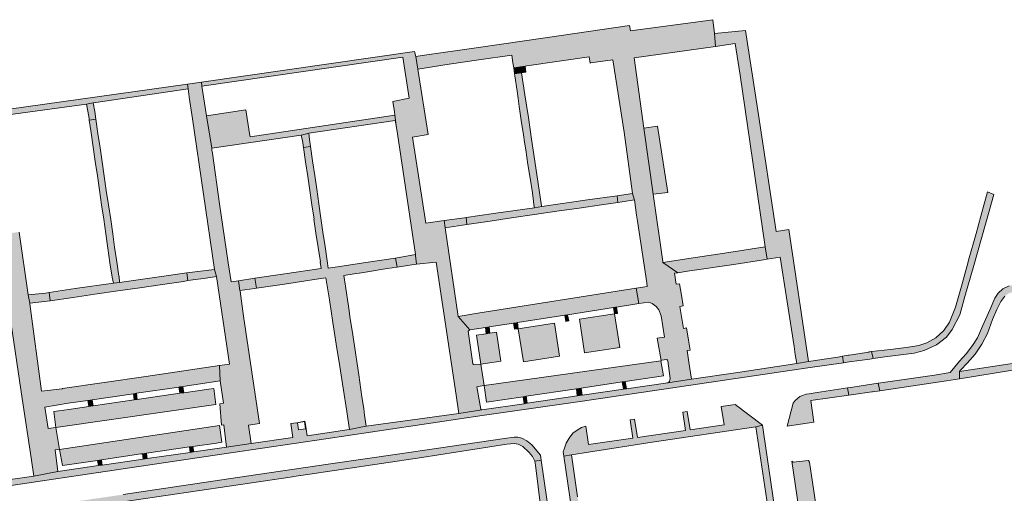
# Model space of a CAD drawing. Extents: x 97094 to 109644, y 463509 to 471969.
# Tile 228 of 256: x 103313 to 103586, y 469140 to 469271. Entities that reach past the tile are written whole.
import ezdxf

# ---------------------------------------------------------------- set-up
doc = ezdxf.new("R2010")
doc.units = 0
doc.layers.add('109 Onkruidbestrijding elementen', color=6, linetype='Continuous', lineweight=20, true_color=0xff00ff)

msp = doc.modelspace()

# ---------------------------------------------------------------- hatches: boundary and pattern name
at = {"layer": '109 Onkruidbestrijding elementen', "true_color": 0xff00ff}
for points in [[(103453.09, 469258.16), (103453.6, 469258.23), (103470.86, 469260.8), (103471.12, 469259.05), (103471.26, 469259.07), (103477.41, 469259.93), (103480.57, 469239.83), (103482.92, 469222.87), (103482.92, 469222.86), (103483.37, 469221.24), (103483.39, 469221.1), (103484.03, 469216.83), (103484.28, 469215.15), (103486.86, 469198.03), (103486.94, 469197.04), (103483.86, 469196.55), (103484.62, 469192.29), (103487.44, 469192.72), (103488.33, 469192.35), (103489.42, 469191.5), (103490.17, 469190.56), (103490.86, 469188.87), (103491.72, 469183.02), (103489.69, 469182.72), (103490.82, 469176.54), (103490.88, 469176.61), (103492.37, 469176.84), (103492.56, 469176.62), (103492.67, 469176.42), (103493.35, 469171.5), (103493.16, 469170.72), (103492.71, 469170.37), (103499.29, 469171.35), (103498.54, 469176.08), (103498.02, 469179.3), (103498.83, 469179.43), (103498.4, 469182.19), (103497.87, 469185.57), (103497.5, 469185.51), (103497.02, 469185.43), (103496.04, 469191.49), (103496.91, 469191.67), (103496.44, 469194.63), (103495.94, 469197.81), (103495.02, 469197.7), (103494.54, 469200.71), (103495.46, 469200.85), (103491.32, 469203.67), (103491.29, 469204.01), (103488.63, 469222.64), (103488.62, 469222.69), (103486.06, 469240.98), (103483.33, 469260.51), (103505.88, 469263.67), (103505.59, 469267.22), (103505.19, 469271.07), (103482.29, 469267.93), (103482.01, 469269.48), (103458.61, 469266.01), (103440.19, 469263.31), (103424.54, 469261.11), (103422.74, 469260.84), (103423.38, 469257.35), (103432.02, 469258.74), (103440.22, 469259.89), (103449.39, 469261.18), (103449.7, 469259.14), (103449.73, 469259.14), (103449.95, 469257.67), (103453.09, 469258.16)], [(103527.69, 469180.43), (103528.04, 469178.21), (103528.43, 469175.71), (103531.73, 469176.25), (103526.22, 469212.84), (103522.69, 469212.3), (103517.79, 469244.69), (103514.19, 469268.08), (103505.59, 469267.22), (103505.88, 469263.67), (103511.32, 469264.44), (103512.72, 469255.68), (103519.7, 469208.01), (103520.27, 469204.6), (103523.81, 469205.19), (103527.69, 469180.43)], [(103423.38, 469257.35), (103422.74, 469260.84), (103422.38, 469262.24), (103363.32, 469253.71), (103363.43, 469252.6), (103419.19, 469260.63), (103420.91, 469249.28), (103416.44, 469248.39), (103416.85, 469245.54), (103416.99, 469244.59), (103417.29, 469241.71), (103417.67, 469239.37), (103422.68, 469205.97), (103422.72, 469205.69), (103423, 469203.22), (103428.43, 469203.82), (103433.94, 469166.89), (103434.7, 469161.84), (103441.09, 469162.82), (103440.77, 469163.03), (103439.74, 469169.2), (103440.04, 469169.33), (103441.7, 469169.57), (103440.8, 469175.54), (103438.79, 469175.38), (103438.61, 469175.62), (103437.32, 469184.64), (103437.77, 469185.06), (103434.5, 469188.75), (103430.89, 469213.32), (103430.61, 469215.33), (103425.57, 469214.65), (103421.82, 469238.47), (103426.18, 469239.24), (103423.38, 469257.35)], [(103450.18, 469256.04), (103452.13, 469256.36), (103453.32, 469256.54), (103453.09, 469258.16), (103449.95, 469257.67), (103450.18, 469256.04)], [(103451.19, 469249.17), (103451.45, 469247.01), (103452.04, 469243.07), (103452.62, 469239.14), (103452.94, 469237.08), (103453.26, 469234.96), (103453.88, 469230.92), (103454.46, 469227.09), (103455.11, 469223.03), (103455.65, 469219.09), (103455.69, 469218.91), (103457.69, 469219.24), (103457.66, 469219.4), (103456.73, 469225.66), (103455.81, 469231.78), (103454.9, 469237.91), (103453.99, 469243.93), (103453.49, 469247.31), (103453.06, 469250.2), (103452.13, 469256.36), (103450.18, 469256.04), (103450.27, 469255.46), (103450.89, 469251.23), (103451.19, 469249.17)], [(103368.55, 469170.88), (103369.43, 469164.64), (103368.39, 469164.48), (103368.9, 469158.55), (103369.5, 469158.65), (103370.27, 469152.49), (103377.09, 469153.51), (103376.33, 469158.6), (103379.43, 469159.08), (103375.01, 469188.83), (103374.03, 469195.79), (103374, 469195.97), (103373.6, 469198.65), (103371.55, 469198.34), (103370.72, 469203.58), (103368.31, 469220), (103366.36, 469234.03), (103366.24, 469234.9), (103366.23, 469235.41), (103364.68, 469244.41), (103363.43, 469252.6), (103363.32, 469253.71), (103359.43, 469253.16), (103359.62, 469251.88), (103359.94, 469249.64), (103359.94, 469249.6), (103360.8, 469243.6), (103366.93, 469201.75), (103367.52, 469199.8), (103367.53, 469199.79), (103371.07, 469175.53), (103368.28, 469175.11), (103368.55, 469170.88)], [(103333.29, 469248.02), (103333.41, 469248.04), (103359.62, 469251.88), (103359.43, 469253.16), (103310.03, 469246.23), (103295.39, 469244.29), (103295.85, 469241.19), (103297.61, 469229.46), (103298.28, 469224.74), (103299.47, 469224.95), (103301.37, 469211.46), (103303.05, 469201.38), (103308.16, 469202.11), (103309.98, 469189.74), (103310.55, 469186.6), (103313.59, 469165.97), (103316.08, 469149.48), (103316.84, 469144.46), (103323.47, 469145.75), (103322.75, 469151.78), (103323.91, 469151.85), (103322.95, 469157.89), (103320.79, 469157.62), (103319.92, 469163.55), (103326.38, 469164.64), (103331.83, 469165.44), (103332.98, 469165.61), (103344.44, 469167.29), (103345.33, 469167.42), (103357.09, 469169.14), (103357.25, 469169.17), (103358.19, 469169.31), (103368.55, 469170.88), (103368.28, 469175.11), (103347.86, 469172.05), (103324.8, 469168.71), (103324.69, 469168.7), (103318.96, 469168.04), (103315.73, 469192.26), (103315.69, 469192.42), (103315.32, 469194.29), (103315.26, 469194.73), (103312.78, 469212.16), (103305.51, 469211.21), (103302.05, 469234.88), (103301.1, 469241.37), (103300.79, 469243.49), (103331.45, 469247.67), (103333.29, 469248.02)], [(103332.13, 469243.69), (103332.2, 469243.22), (103334.03, 469243.51), (103333.74, 469245.57), (103333.29, 469248.02), (103331.45, 469247.67), (103331.79, 469245.69), (103332.13, 469243.69)], [(103391.02, 469239.06), (103391.06, 469239.07), (103393.06, 469239.54), (103393.13, 469239.55), (103417.06, 469243.12), (103417.29, 469241.71), (103416.99, 469244.59), (103376.82, 469238.6), (103376.67, 469239.51), (103375.61, 469246.02), (103364.68, 469244.41), (103366.23, 469235.41), (103391.02, 469239.06)], [(103339.24, 469207.92), (103338.7, 469211.66), (103338.14, 469215.67), (103337.58, 469219.68), (103336.93, 469223.7), (103336.35, 469227.67), (103335.78, 469231.65), (103335.19, 469235.52), (103334.6, 469239.52), (103334.03, 469243.51), (103332.2, 469243.22), (103332.73, 469239.66), (103333.32, 469235.68), (103333.87, 469231.75), (103334.47, 469227.76), (103335.08, 469223.78), (103335.64, 469219.69), (103336.21, 469215.71), (103336.8, 469211.65), (103337.33, 469207.64), (103337.95, 469203.65), (103338.58, 469199.6), (103338.51, 469199.6), (103338.9, 469197.98), (103340.62, 469198.15), (103340.47, 469199.95), (103340.42, 469199.94), (103339.84, 469203.93), (103339.24, 469207.92)], [(103488.63, 469222.64), (103492.68, 469223.1), (103489.83, 469241.54), (103486.06, 469240.98), (103488.62, 469222.69), (103488.63, 469222.64)], [(103391.62, 469235.57), (103393.57, 469235.87), (103393.29, 469237.86), (103393.13, 469239.55), (103393.06, 469239.54), (103391.06, 469239.07), (103391.02, 469239.06), (103391.27, 469237.84), (103391.31, 469237.52), (103391.62, 469235.57)], [(103386.32, 469197.73), (103395.26, 469199.04), (103397.85, 469199.44), (103398.81, 469193.32), (103399.78, 469187.1), (103400.73, 469181.08), (103401.7, 469174.85), (103402.65, 469168.83), (103403.66, 469162.36), (103403.94, 469160.45), (103404.39, 469157.38), (103408.94, 469158.26), (103408.99, 469158.27), (103408.59, 469161.31), (103408.34, 469163.2), (103407.85, 469166.48), (103406.94, 469172.56), (103406.48, 469175.6), (103406.01, 469178.74), (103405.09, 469184.86), (103404.61, 469188.05), (103404.17, 469190.99), (103403.25, 469197.1), (103402.8, 469200.12), (103405.68, 469200.55), (103407.69, 469200.83), (103414.81, 469202.01), (103417.56, 469202.41), (103417.16, 469204.95), (103408.93, 469203.7), (103401.05, 469202.51), (103398.5, 469202.13), (103398.2, 469204.13), (103397.6, 469208.13), (103397.01, 469212.13), (103397.03, 469212.13), (103396.47, 469216.01), (103395.9, 469220.01), (103395.32, 469224.01), (103394.74, 469227.88), (103394.15, 469231.88), (103393.57, 469235.87), (103391.62, 469235.57), (103392.2, 469231.59), (103392.78, 469227.6), (103393.34, 469223.71), (103393.95, 469219.74), (103394.57, 469215.7), (103394.52, 469215.69), (103395.07, 469211.86), (103395.09, 469211.87), (103395.71, 469207.86), (103396.32, 469203.85), (103396.24, 469203.84), (103396.51, 469202.01), (103386.47, 469200.57), (103378.13, 469199.33), (103378.55, 469196.55), (103386.32, 469197.73)], [(103457.69, 469219.24), (103455.69, 469218.91), (103444.36, 469217.27), (103436.74, 469216.18), (103436.96, 469214.24), (103443.41, 469215.19), (103449.34, 469216.06), (103455.7, 469216.99), (103461.92, 469217.91), (103468.06, 469218.81), (103474.29, 469219.72), (103478.84, 469220.39), (103478.61, 469222.22), (103470.42, 469221.07), (103457.69, 469219.24)], [(103479.98, 469220.56), (103483.39, 469221.1), (103483.37, 469221.24), (103482.92, 469222.86), (103478.61, 469222.22), (103478.84, 469220.39), (103479.98, 469220.56)], [(103583.14, 469222.57), (103581.32, 469223.32), (103579.46, 469216.52), (103578.16, 469211.75), (103576.12, 469204.33), (103575.9, 469203.51), (103574.09, 469197.11), (103572.47, 469191.32), (103570.84, 469187.19), (103569.2, 469184.81), (103567.04, 469182.77), (103564.55, 469181.45), (103562.28, 469180.69), (103559.45, 469180.2), (103554.45, 469179.55), (103549.18, 469178.98), (103549.59, 469177.06), (103552.9, 469177.52), (103561.05, 469178.57), (103563.77, 469179.26), (103567.2, 469180.9), (103569.99, 469182.99), (103571.59, 469185.11), (103573.65, 469189.18), (103575.09, 469194.27), (103577.56, 469202.87), (103581.81, 469217.91), (103583.14, 469222.57)], [(103436.74, 469216.18), (103436.26, 469216.11), (103430.61, 469215.33), (103430.89, 469213.32), (103436.96, 469214.24), (103436.74, 469216.18)], [(103519.19, 469204.43), (103520.27, 469204.6), (103519.7, 469208.01), (103508.41, 469206.34), (103500.33, 469205.11), (103491.32, 469203.67), (103495.46, 469200.85), (103498.18, 469201.28), (103511.02, 469203.19), (103519.19, 469204.43)], [(103417.56, 469202.41), (103422.87, 469203.2), (103423, 469203.22), (103422.72, 469205.69), (103422.68, 469205.97), (103417.16, 469204.95), (103417.56, 469202.41)], [(103366.93, 469201.75), (103359.27, 469200.87), (103359.57, 469198.67), (103364.58, 469199.4), (103367.52, 469199.8), (103366.93, 469201.75)], [(103706.18, 469193.18), (103701.29, 469192.45), (103694.4, 469191.42), (103669.87, 469187.82), (103655.26, 469185.69), (103649.63, 469184.8), (103646.86, 469184.37), (103641.05, 469183.53), (103640.78, 469183.49), (103620.74, 469180.36), (103604, 469178), (103594.9, 469176.71), (103573.57, 469173.44), (103573.58, 469171.47), (103596.8, 469175.19), (103637.45, 469181.16), (103638.69, 469181.35), (103649.91, 469183.02), (103651.69, 469183.28), (103670.07, 469186.02), (103710.24, 469191.82), (103711.37, 469191.99), (103716.55, 469192.82), (103717.37, 469187.22), (103714.57, 469186.82), (103714.63, 469186.01), (103718.27, 469186.53), (103718.89, 469182.26), (103718.93, 469181.94), (103721.74, 469182.36), (103721.8, 469182.37), (103720.43, 469190.82), (103720.03, 469193.26), (103736.04, 469195.72), (103765.36, 469199.85), (103765.47, 469199.86), (103769.75, 469200.5), (103779.07, 469201.88), (103779.86, 469203.96), (103779.58, 469203.94), (103762.49, 469201.47), (103740.81, 469198.35), (103710.12, 469193.77), (103706.18, 469193.18)], [(103338.9, 469197.98), (103328.29, 469196.47), (103328.29, 469196.45), (103321.11, 469195.39), (103321.36, 469193.09), (103327.76, 469194.02), (103333.78, 469194.9), (103340.12, 469195.83), (103346.25, 469196.72), (103352.48, 469197.63), (103358.32, 469198.48), (103359.57, 469198.67), (103359.27, 469200.87), (103350.98, 469199.62), (103350.97, 469199.67), (103340.62, 469198.15), (103338.9, 469197.98)], [(103378.08, 469196.48), (103378.55, 469196.55), (103378.13, 469199.33), (103373.6, 469198.65), (103374, 469195.97), (103378.08, 469196.48)], [(103477.64, 469191.23), (103478.12, 469191.31), (103478.46, 469191.36), (103484.62, 469192.29), (103483.86, 469196.55), (103440.52, 469189.71), (103434.5, 469188.75), (103437.77, 469185.06), (103442.07, 469185.7), (103443.09, 469185.85), (103449.89, 469186.86), (103450.29, 469186.92), (103450.97, 469187.03), (103464.12, 469189.1), (103464.89, 469189.22), (103477.64, 469191.23)], [(103593.84, 469196.71), (103591.16, 469197.41), (103590.09, 469197.53), (103589.53, 469197.59), (103587.36, 469197.27), (103585.62, 469196.41), (103584.26, 469195.2), (103583.35, 469193.77), (103582.09, 469190.77), (103579.92, 469186), (103578.59, 469182.81), (103577.23, 469180.72), (103575.44, 469178.4), (103573.54, 469176.33), (103571, 469173.19), (103566.65, 469172.49), (103551.75, 469170.3), (103551.02, 469170.2), (103551.47, 469168.09), (103570.01, 469170.92), (103573.58, 469171.47), (103573.57, 469173.44), (103573.96, 469173.95), (103575.71, 469175.81), (103577.89, 469178.32), (103579.79, 469181.07), (103581.35, 469184), (103582.7, 469187.88), (103583.98, 469190.69), (103585.05, 469192.92), (103586.16, 469194.33), (103587.32, 469195.2), (103588.62, 469195.55), (103590.14, 469195.58), (103593.32, 469194.72), (103593.84, 469196.71)], [(103321.11, 469195.39), (103320.05, 469195.23), (103315.26, 469194.73), (103315.32, 469194.29), (103315.69, 469192.42), (103321.36, 469193.09), (103321.11, 469195.39)], [(103477.64, 469191.23), (103477.93, 469189.46), (103478.76, 469189.59), (103478.46, 469191.36), (103478.12, 469191.31), (103477.64, 469191.23)], [(103465.21, 469187.49), (103464.89, 469189.22), (103464.12, 469189.1), (103464.36, 469187.36), (103465.21, 469187.49)], [(103477.93, 469189.46), (103468.16, 469187.95), (103469.6, 469178.63), (103479.38, 469180.14), (103477.93, 469189.46)], [(103442.07, 469185.7), (103442.33, 469183.95), (103443.35, 469184.11), (103443.09, 469185.85), (103442.07, 469185.7)], [(103451.2, 469185.33), (103450.97, 469187.03), (103450.29, 469186.92), (103449.89, 469186.86), (103450.17, 469185.17), (103451.2, 469185.33)], [(103461.22, 469186.88), (103451.2, 469185.33), (103452.63, 469176.13), (103462.64, 469177.68), (103461.22, 469186.88)], [(103445.15, 469184.39), (103443.35, 469184.11), (103442.33, 469183.95), (103439.59, 469183.53), (103440.8, 469175.54), (103446.36, 469176.38), (103445.15, 469184.39)], [(103548.67, 469176.93), (103549.59, 469177.06), (103549.18, 469178.98), (103548.51, 469178.88), (103548.41, 469178.86), (103542.98, 469178.02), (103542.76, 469177.99), (103541.13, 469177.73), (103541.42, 469175.91), (103543.01, 469176.13), (103548.67, 469176.93)], [(103491.46, 469172.26), (103490.71, 469176.42), (103441.7, 469169.57), (103442.39, 469164.97), (103452.55, 469166.48), (103453.39, 469166.6), (103467.32, 469168.67), (103468.64, 469168.87), (103480.04, 469170.56), (103480.8, 469170.67), (103491.46, 469172.26)], [(103358.45, 469167.58), (103358.19, 469169.31), (103357.25, 469169.17), (103357.09, 469169.14), (103357.35, 469167.42), (103358.45, 469167.58)], [(103480.8, 469170.67), (103480.04, 469170.56), (103480.38, 469168.57), (103481.17, 469168.69), (103480.8, 469170.67)], [(103542.55, 469168.93), (103542.87, 469166.95), (103544.22, 469167.13), (103549.3, 469167.8), (103549.45, 469167.82), (103551.47, 469168.09), (103551.02, 469170.2), (103549.27, 469169.93), (103543.95, 469169.14), (103542.55, 469168.93)], [(103367.35, 469164.31), (103366.72, 469168.79), (103365.35, 469168.58), (103358.45, 469167.58), (103357.35, 469167.42), (103345.53, 469165.71), (103344.64, 469165.58), (103333.24, 469163.93), (103332.09, 469163.76), (103326.5, 469162.96), (103322.35, 469162.4), (103322.95, 469157.89), (103367.35, 469164.31)], [(103345.53, 469165.71), (103345.33, 469167.42), (103344.44, 469167.29), (103344.64, 469165.58), (103345.53, 469165.71)], [(103453.39, 469166.6), (103452.55, 469166.48), (103452.8, 469164.54), (103453.66, 469164.66), (103453.39, 469166.6)], [(103467.32, 469168.67), (103467.56, 469166.7), (103468.9, 469166.89), (103468.64, 469168.87), (103467.32, 469168.67)], [(103531.05, 469167.19), (103530.01, 469166.81), (103529.33, 469166.55), (103528.02, 469165.42), (103527.42, 469164.73), (103525.77, 469158.3), (103533.18, 469159.38), (103532.3, 469165.43), (103542.87, 469166.95), (103542.55, 469168.93), (103534.07, 469167.66), (103531.85, 469167.31), (103531.05, 469167.19)], [(103333.24, 469163.93), (103332.98, 469165.61), (103331.83, 469165.44), (103332.09, 469163.76), (103333.24, 469163.93)], [(103465.96, 469150.31), (103470.65, 469151.05), (103488.31, 469153.83), (103517.12, 469158.11), (103518.9, 469158.55), (103511.4, 469164.32), (103507.51, 469163.79), (103508.32, 469158.72), (103498.91, 469157.3), (103498.07, 469162.39), (103496.87, 469162.21), (103497.61, 469157.07), (103484.27, 469155.16), (103483.47, 469160.23), (103482.24, 469160.05), (103482.96, 469154.93), (103470.72, 469153.23), (103469.93, 469158.27), (103468.75, 469157.9), (103467.83, 469157.37), (103466.31, 469156.32), (103465.31, 469155), (103464.52, 469153.57), (103463.93, 469151.92), (103463.63, 469151.21), (103463.81, 469150), (103465.96, 469150.31)], [(103359.96, 469152.54), (103360.97, 469152.68), (103367.47, 469153.62), (103368.97, 469153.89), (103368.3, 469158.45), (103323.91, 469151.85), (103324.76, 469147.38), (103334.52, 469148.82), (103335.55, 469148.97), (103346.49, 469150.59), (103346.94, 469150.66), (103348.04, 469150.82), (103359.96, 469152.54)], [(103517.12, 469158.11), (103520.12, 469137.78), (103520.13, 469137.68), (103520.27, 469136.09), (103520.29, 469135.91), (103524.99, 469104.1), (103528.41, 469080.66), (103530.75, 469065.11), (103532.6, 469065.38), (103532.44, 469066.46), (103519.23, 469156.64), (103518.9, 469158.55), (103517.12, 469158.11)], [(103457.53, 469148.91), (103457.33, 469150.26), (103454.92, 469153.09), (103453.58, 469154.21), (103452.19, 469155.02), (103451.07, 469155.25), (103450.02, 469155.28), (103447.33, 469154.88), (103432.86, 469152.78), (103417.69, 469150.5), (103398.47, 469147.74), (103375.82, 469144.4), (103341.62, 469139.33), (103323.51, 469136.68), (103319.47, 469136.09), (103318.92, 469136), (103318.72, 469135.85), (103318.76, 469135.54), (103319.24, 469131.76), (103319.32, 469131.4), (103319.17, 469131.12), (103318.81, 469131.01), (103311.45, 469129.79), (103281.82, 469125.46), (103279.5, 469125.07), (103279.25, 469125.17), (103279.14, 469125.61), (103278.53, 469128.95), (103278.47, 469129.71), (103278.26, 469129.92), (103277.84, 469129.89), (103277.28, 469129.76), (103276.03, 469129.16), (103274.85, 469128.3), (103273.85, 469127.29), (103273.44, 469126.69), (103274.09, 469122.24), (103277.28, 469122.72), (103315.36, 469128.57), (103320.66, 469129.42), (103323.01, 469129.8), (103327.86, 469130.58), (103327.1, 469135.19), (103388.57, 469144.24), (103388.94, 469144.3), (103390.82, 469144.59), (103390.88, 469144.6), (103424.44, 469149.59), (103448.01, 469153.35), (103450.06, 469153.45), (103451.17, 469153.34), (103452.49, 469152.62), (103454.18, 469151.03), (103455.14, 469149.9), (103455.77, 469148.6), (103457.53, 469148.91)], [(103361.22, 469151.19), (103360.97, 469152.68), (103359.96, 469152.54), (103360.21, 469151.04), (103361.22, 469151.19)], [(103348.04, 469150.82), (103346.94, 469150.66), (103347.18, 469149.16), (103348.27, 469149.32), (103348.04, 469150.82)], [(103472.93, 469101.3), (103472.54, 469103.99), (103469.15, 469127.9), (103469.12, 469128.08), (103468.84, 469129.58), (103468.79, 469129.86), (103467.64, 469138.58), (103467.63, 469138.62), (103467.63, 469138.66), (103465.96, 469150.31), (103463.81, 469150), (103469.51, 469111.45), (103472.24, 469092.98), (103477.73, 469055.77), (103478.05, 469053.61), (103478.08, 469053.51), (103478.1, 469053.4), (103478.13, 469053.3), (103478.16, 469053.2), (103478.19, 469053.1), (103478.22, 469052.99), (103478.25, 469052.89), (103478.29, 469052.79), (103478.32, 469052.69), (103478.36, 469052.59), (103478.41, 469052.49), (103478.45, 469052.4), (103478.49, 469052.3), (103478.54, 469052.2), (103478.59, 469052.11), (103480.05, 469052.35), (103480.07, 469052.34), (103482.54, 469052.75), (103482.97, 469052.82), (103481.99, 469053.43), (103480.78, 469054.3), (103479.74, 469055.67), (103478.99, 469060.92), (103473.32, 469099.48), (103473.24, 469099.87), (103472.93, 469101.3)], [(103335.77, 469147.52), (103335.55, 469148.97), (103334.52, 469148.82), (103334.74, 469147.37), (103335.77, 469147.52)], [(103459, 469103.05), (103459.57, 469103.13), (103459.65, 469103.15), (103459.73, 469103.17), (103459.81, 469103.19), (103459.89, 469103.21), (103459.97, 469103.23), (103460.04, 469103.26), (103460.12, 469103.29), (103460.2, 469103.31), (103460.28, 469103.34), (103460.35, 469103.37), (103460.43, 469103.4), (103460.51, 469103.44), (103460.58, 469103.47), (103460.66, 469103.5), (103460.73, 469103.54), (103460.8, 469103.58), (103460.88, 469103.62), (103460.95, 469103.66), (103461.02, 469103.7), (103461.09, 469103.74), (103461.16, 469103.78), (103461.23, 469103.83), (103461.3, 469103.87), (103461.37, 469103.92), (103461.43, 469103.97), (103461.5, 469104.02), (103461.57, 469104.07), (103461.63, 469104.12), (103461.69, 469104.17), (103461.76, 469104.23), (103461.82, 469104.28), (103461.88, 469104.34), (103461.94, 469104.39), (103462, 469104.45), (103462.06, 469104.51), (103462.11, 469104.57), (103462.17, 469104.63), (103462.23, 469104.69), (103462.28, 469104.75), (103462.33, 469104.82), (103462.38, 469104.88), (103462.44, 469104.95), (103462.49, 469105.01), (103462.53, 469105.08), (103462.58, 469105.15), (103462.63, 469105.21), (103462.67, 469105.28), (103462.72, 469105.35), (103462.76, 469105.42), (103462.8, 469105.49), (103462.84, 469105.57), (103462.88, 469105.64), (103462.92, 469105.71), (103462.96, 469105.79), (103462.99, 469105.86), (103463.03, 469105.94), (103463.06, 469106.01), (103463.09, 469106.09), (103463.12, 469106.16), (103463.15, 469106.24), (103463.18, 469106.32), (103463.21, 469106.4), (103463.23, 469106.48), (103463.26, 469106.55), (103463.28, 469106.63), (103463.3, 469106.71), (103463.32, 469106.79), (103463.34, 469106.87), (103463.36, 469106.95), (103463.37, 469107.03), (103463.39, 469107.12), (103463.4, 469107.2), (103463.42, 469107.28), (103463.43, 469107.36), (103463.44, 469107.44), (103463.44, 469107.53), (103463.45, 469107.61), (103463.46, 469107.69), (103463.46, 469107.77), (103463.46, 469107.85), (103463.46, 469107.94), (103463.46, 469108.02), (103463.46, 469108.1), (103463.46, 469108.18), (103463.45, 469108.27), (103463.45, 469108.35), (103463.44, 469108.43), (103463.43, 469108.51), (103463.42, 469108.6), (103463.41, 469108.68), (103463.4, 469108.76), (103463.12, 469110.7), (103457.53, 469148.91), (103455.77, 469148.6), (103455.93, 469147.51), (103458.16, 469129.42), (103458.2, 469129.26), (103458.62, 469127.39), (103461.25, 469110.62), (103461.02, 469109.05), (103460.61, 469107.46), (103459.76, 469105.99), (103458.66, 469105.22), (103459, 469103.05)], [(103527.11, 469148.56), (103528.52, 469138.53), (103532.26, 469112.84), (103534.51, 469097.48), (103534.77, 469097.94), (103535.17, 469098.35), (103538.84, 469098.84), (103539.28, 469099.55), (103532.02, 469148.35), (103531.73, 469148.75), (103527.4, 469148.33), (103527.11, 469148.56)]]:
    msp.add_hatch(color=6, dxfattribs=at).paths.add_polyline_path(points)
h = msp.add_hatch(color=6, dxfattribs=at)
h.paths.add_polyline_path([(103404.39, 469157.38), (103404.28, 469157.36), (103392.62, 469155.62), (103392.38, 469157.47), (103392.17, 469158.81), (103392, 469159.65), (103389.81, 469159.27), (103388.1, 469159.05), (103388.68, 469155.17), (103377.09, 469153.51), (103370.27, 469152.49), (103361.22, 469151.19), (103360.21, 469151.04), (103348.27, 469149.32), (103347.18, 469149.16), (103335.77, 469147.52), (103334.74, 469147.37), (103323.47, 469145.75), (103316.84, 469144.46), (103293.88, 469141.21), (103292.07, 469140.94), (103292.06, 469140.99), (103287.05, 469140.41), (103277.65, 469138.95), (103271.77, 469138.16), (103272.07, 469136.12), (103277.18, 469136.87), (103286.34, 469138.22), (103322.95, 469143.7), (103325.45, 469144.08), (103371.43, 469150.94), (103397.78, 469154.8), (103441.17, 469161.26), (103468.36, 469165.19), (103490.94, 469168.45), (103532.16, 469174.6), (103541.42, 469175.91), (103541.13, 469177.73), (103539.81, 469177.48), (103531.73, 469176.25), (103528.43, 469175.71), (103512.14, 469173.15), (103499.29, 469171.35), (103492.71, 469170.37), (103481.17, 469168.69), (103480.38, 469168.57), (103468.9, 469166.89), (103467.56, 469166.7), (103453.66, 469164.66), (103452.8, 469164.54), (103441.09, 469162.82), (103434.7, 469161.84), (103408.99, 469158.27), (103408.94, 469158.26), (103404.39, 469157.38)])
h.paths.add_polyline_path([(103392.19, 469157.6), (103390.26, 469157.29), (103389.94, 469159.26), (103391.87, 469159.57), (103392.19, 469157.6)])

# ---------------------------------------------------------------- linework, layer by layer
at = {"layer": '109 Onkruidbestrijding elementen', "color": 3, "true_color": 0x00ff00}
for points in [[(103453.09, 469258.16), (103453.6, 469258.23), (103470.86, 469260.8), (103471.12, 469259.05), (103471.26, 469259.07), (103477.41, 469259.93), (103480.57, 469239.83), (103482.92, 469222.87), (103482.92, 469222.86), (103483.37, 469221.24), (103483.39, 469221.1), (103484.03, 469216.83), (103484.28, 469215.15), (103486.86, 469198.03), (103486.94, 469197.04), (103483.86, 469196.55), (103484.62, 469192.29), (103487.44, 469192.72), (103488.33, 469192.35), (103489.42, 469191.5), (103490.17, 469190.56), (103490.86, 469188.87), (103491.72, 469183.02), (103489.69, 469182.72), (103490.82, 469176.54), (103490.88, 469176.61), (103492.37, 469176.84), (103492.56, 469176.62), (103492.67, 469176.42), (103493.35, 469171.5), (103493.16, 469170.72), (103492.71, 469170.37), (103499.29, 469171.35), (103498.54, 469176.08), (103498.02, 469179.3), (103498.83, 469179.43), (103498.4, 469182.19), (103497.87, 469185.57), (103497.5, 469185.51), (103497.02, 469185.43), (103496.04, 469191.49), (103496.91, 469191.67), (103496.44, 469194.63), (103495.94, 469197.81), (103495.02, 469197.7), (103494.54, 469200.71), (103495.46, 469200.85), (103491.32, 469203.67), (103491.29, 469204.01), (103488.63, 469222.64), (103488.62, 469222.69), (103486.06, 469240.98), (103483.33, 469260.51), (103505.88, 469263.67), (103505.59, 469267.22), (103505.19, 469271.07), (103482.29, 469267.93), (103482.01, 469269.48), (103458.61, 469266.01), (103440.19, 469263.31), (103424.54, 469261.11), (103422.74, 469260.84), (103423.38, 469257.35), (103432.02, 469258.74), (103440.22, 469259.89), (103449.39, 469261.18), (103449.7, 469259.14), (103449.73, 469259.14), (103449.95, 469257.67), (103453.09, 469258.16)], [(103527.69, 469180.43), (103528.04, 469178.21), (103528.43, 469175.71), (103531.73, 469176.25), (103526.22, 469212.84), (103522.69, 469212.3), (103517.79, 469244.69), (103514.19, 469268.08), (103505.59, 469267.22), (103505.88, 469263.67), (103511.32, 469264.44), (103512.72, 469255.68), (103519.7, 469208.01), (103520.27, 469204.6), (103523.81, 469205.19), (103527.69, 469180.43)], [(103423.38, 469257.35), (103422.74, 469260.84), (103422.38, 469262.24), (103363.32, 469253.71), (103363.43, 469252.6), (103419.19, 469260.63), (103420.91, 469249.28), (103416.44, 469248.39), (103416.85, 469245.54), (103416.99, 469244.59), (103417.29, 469241.71), (103417.67, 469239.37), (103422.68, 469205.97), (103422.72, 469205.69), (103423, 469203.22), (103428.43, 469203.82), (103433.94, 469166.89), (103434.7, 469161.84), (103441.09, 469162.82), (103440.77, 469163.03), (103439.74, 469169.2), (103440.04, 469169.33), (103441.7, 469169.57), (103440.8, 469175.54), (103438.79, 469175.38), (103438.61, 469175.62), (103437.32, 469184.64), (103437.77, 469185.06), (103434.5, 469188.75), (103430.89, 469213.32), (103430.61, 469215.33), (103425.57, 469214.65), (103421.82, 469238.47), (103426.18, 469239.24), (103423.38, 469257.35)], [(103450.18, 469256.04), (103452.13, 469256.36), (103453.32, 469256.54), (103453.09, 469258.16), (103449.95, 469257.67), (103450.18, 469256.04)], [(103451.19, 469249.17), (103451.45, 469247.01), (103452.04, 469243.07), (103452.62, 469239.14), (103452.94, 469237.08), (103453.26, 469234.96), (103453.88, 469230.92), (103454.46, 469227.09), (103455.11, 469223.03), (103455.65, 469219.09), (103455.69, 469218.91), (103457.69, 469219.24), (103457.66, 469219.4), (103456.73, 469225.66), (103455.81, 469231.78), (103454.9, 469237.91), (103453.99, 469243.93), (103453.49, 469247.31), (103453.06, 469250.2), (103452.13, 469256.36), (103450.18, 469256.04), (103450.27, 469255.46), (103450.89, 469251.23), (103451.19, 469249.17)], [(103368.55, 469170.88), (103369.43, 469164.64), (103368.39, 469164.48), (103368.9, 469158.55), (103369.5, 469158.65), (103370.27, 469152.49), (103377.09, 469153.51), (103376.33, 469158.6), (103379.43, 469159.08), (103375.01, 469188.83), (103374.03, 469195.79), (103374, 469195.97), (103373.6, 469198.65), (103371.55, 469198.34), (103370.72, 469203.58), (103368.31, 469220), (103366.36, 469234.03), (103366.24, 469234.9), (103366.23, 469235.41), (103364.68, 469244.41), (103363.43, 469252.6), (103363.32, 469253.71), (103359.43, 469253.16), (103359.62, 469251.88), (103359.94, 469249.64), (103359.94, 469249.6), (103360.8, 469243.6), (103366.93, 469201.75), (103367.52, 469199.8), (103367.53, 469199.79), (103371.07, 469175.53), (103368.28, 469175.11), (103368.55, 469170.88)], [(103332.13, 469243.69), (103332.2, 469243.22), (103334.03, 469243.51), (103333.74, 469245.57), (103333.29, 469248.02), (103331.45, 469247.67), (103331.79, 469245.69), (103332.13, 469243.69)], [(103391.02, 469239.06), (103391.06, 469239.07), (103393.06, 469239.54), (103393.13, 469239.55), (103417.06, 469243.12), (103417.29, 469241.71), (103416.99, 469244.59), (103376.82, 469238.6), (103376.67, 469239.51), (103375.61, 469246.02), (103364.68, 469244.41), (103366.23, 469235.41), (103391.02, 469239.06)], [(103339.24, 469207.92), (103338.7, 469211.66), (103338.14, 469215.67), (103337.58, 469219.68), (103336.93, 469223.7), (103336.35, 469227.67), (103335.78, 469231.65), (103335.19, 469235.52), (103334.6, 469239.52), (103334.03, 469243.51), (103332.2, 469243.22), (103332.73, 469239.66), (103333.32, 469235.68), (103333.87, 469231.75), (103334.47, 469227.76), (103335.08, 469223.78), (103335.64, 469219.69), (103336.21, 469215.71), (103336.8, 469211.65), (103337.33, 469207.64), (103337.95, 469203.65), (103338.58, 469199.6), (103338.51, 469199.6), (103338.9, 469197.98), (103340.62, 469198.15), (103340.47, 469199.95), (103340.42, 469199.94), (103339.84, 469203.93), (103339.24, 469207.92)], [(103488.63, 469222.64), (103492.68, 469223.1), (103489.83, 469241.54), (103486.06, 469240.98), (103488.62, 469222.69), (103488.63, 469222.64)], [(103391.62, 469235.57), (103393.57, 469235.87), (103393.29, 469237.86), (103393.13, 469239.55), (103393.06, 469239.54), (103391.06, 469239.07), (103391.02, 469239.06), (103391.27, 469237.84), (103391.31, 469237.52), (103391.62, 469235.57)], [(103386.32, 469197.73), (103395.26, 469199.04), (103397.85, 469199.44), (103398.81, 469193.32), (103399.78, 469187.1), (103400.73, 469181.08), (103401.7, 469174.85), (103402.65, 469168.83), (103403.66, 469162.36), (103403.94, 469160.45), (103404.39, 469157.38), (103408.94, 469158.26), (103408.99, 469158.27), (103408.59, 469161.31), (103408.34, 469163.2), (103407.85, 469166.48), (103406.94, 469172.56), (103406.48, 469175.6), (103406.01, 469178.74), (103405.09, 469184.86), (103404.61, 469188.05), (103404.17, 469190.99), (103403.25, 469197.1), (103402.8, 469200.12), (103405.68, 469200.55), (103407.69, 469200.83), (103414.81, 469202.01), (103417.56, 469202.41), (103417.16, 469204.95), (103408.93, 469203.7), (103401.05, 469202.51), (103398.5, 469202.13), (103398.2, 469204.13), (103397.6, 469208.13), (103397.01, 469212.13), (103397.03, 469212.13), (103396.47, 469216.01), (103395.9, 469220.01), (103395.32, 469224.01), (103394.74, 469227.88), (103394.15, 469231.88), (103393.57, 469235.87), (103391.62, 469235.57), (103392.2, 469231.59), (103392.78, 469227.6), (103393.34, 469223.71), (103393.95, 469219.74), (103394.57, 469215.7), (103394.52, 469215.69), (103395.07, 469211.86), (103395.09, 469211.87), (103395.71, 469207.86), (103396.32, 469203.85), (103396.24, 469203.84), (103396.51, 469202.01), (103386.47, 469200.57), (103378.13, 469199.33), (103378.55, 469196.55), (103386.32, 469197.73)], [(103457.69, 469219.24), (103455.69, 469218.91), (103444.36, 469217.27), (103436.74, 469216.18), (103436.96, 469214.24), (103443.41, 469215.19), (103449.34, 469216.06), (103455.7, 469216.99), (103461.92, 469217.91), (103468.06, 469218.81), (103474.29, 469219.72), (103478.84, 469220.39), (103478.61, 469222.22), (103470.42, 469221.07), (103457.69, 469219.24)], [(103479.98, 469220.56), (103483.39, 469221.1), (103483.37, 469221.24), (103482.92, 469222.86), (103478.61, 469222.22), (103478.84, 469220.39), (103479.98, 469220.56)], [(103583.14, 469222.57), (103581.32, 469223.32), (103579.46, 469216.52), (103578.16, 469211.75), (103576.12, 469204.33), (103575.9, 469203.51), (103574.09, 469197.11), (103572.47, 469191.32), (103570.84, 469187.19), (103569.2, 469184.81), (103567.04, 469182.77), (103564.55, 469181.45), (103562.28, 469180.69), (103559.45, 469180.2), (103554.45, 469179.55), (103549.18, 469178.98), (103549.59, 469177.06), (103552.9, 469177.52), (103561.05, 469178.57), (103563.77, 469179.26), (103567.2, 469180.9), (103569.99, 469182.99), (103571.59, 469185.11), (103573.65, 469189.18), (103575.09, 469194.27), (103577.56, 469202.87), (103581.81, 469217.91), (103583.14, 469222.57)], [(103436.74, 469216.18), (103436.26, 469216.11), (103430.61, 469215.33), (103430.89, 469213.32), (103436.96, 469214.24), (103436.74, 469216.18)], [(103519.19, 469204.43), (103520.27, 469204.6), (103519.7, 469208.01), (103508.41, 469206.34), (103500.33, 469205.11), (103491.32, 469203.67), (103495.46, 469200.85), (103498.18, 469201.28), (103511.02, 469203.19), (103519.19, 469204.43)], [(103417.56, 469202.41), (103422.87, 469203.2), (103423, 469203.22), (103422.72, 469205.69), (103422.68, 469205.97), (103417.16, 469204.95), (103417.56, 469202.41)], [(103366.93, 469201.75), (103359.27, 469200.87), (103359.57, 469198.67), (103364.58, 469199.4), (103367.52, 469199.8), (103366.93, 469201.75)], [(103338.9, 469197.98), (103328.29, 469196.47), (103328.29, 469196.45), (103321.11, 469195.39), (103321.36, 469193.09), (103327.76, 469194.02), (103333.78, 469194.9), (103340.12, 469195.83), (103346.25, 469196.72), (103352.48, 469197.63), (103358.32, 469198.48), (103359.57, 469198.67), (103359.27, 469200.87), (103350.98, 469199.62), (103350.97, 469199.67), (103340.62, 469198.15), (103338.9, 469197.98)], [(103378.08, 469196.48), (103378.55, 469196.55), (103378.13, 469199.33), (103373.6, 469198.65), (103374, 469195.97), (103378.08, 469196.48)], [(103477.64, 469191.23), (103478.12, 469191.31), (103478.46, 469191.36), (103484.62, 469192.29), (103483.86, 469196.55), (103440.52, 469189.71), (103434.5, 469188.75), (103437.77, 469185.06), (103442.07, 469185.7), (103443.09, 469185.85), (103449.89, 469186.86), (103450.29, 469186.92), (103450.97, 469187.03), (103464.12, 469189.1), (103464.89, 469189.22), (103477.64, 469191.23)], [(103321.11, 469195.39), (103320.05, 469195.23), (103315.26, 469194.73), (103315.32, 469194.29), (103315.69, 469192.42), (103321.36, 469193.09), (103321.11, 469195.39)], [(103477.64, 469191.23), (103477.93, 469189.46), (103478.76, 469189.59), (103478.46, 469191.36), (103478.12, 469191.31), (103477.64, 469191.23)], [(103465.21, 469187.49), (103464.89, 469189.22), (103464.12, 469189.1), (103464.36, 469187.36), (103465.21, 469187.49)], [(103477.93, 469189.46), (103468.16, 469187.95), (103469.6, 469178.63), (103479.38, 469180.14), (103477.93, 469189.46)], [(103442.07, 469185.7), (103442.33, 469183.95), (103443.35, 469184.11), (103443.09, 469185.85), (103442.07, 469185.7)], [(103451.2, 469185.33), (103450.97, 469187.03), (103450.29, 469186.92), (103449.89, 469186.86), (103450.17, 469185.17), (103451.2, 469185.33)], [(103461.22, 469186.88), (103451.2, 469185.33), (103452.63, 469176.13), (103462.64, 469177.68), (103461.22, 469186.88)], [(103445.15, 469184.39), (103443.35, 469184.11), (103442.33, 469183.95), (103439.59, 469183.53), (103440.8, 469175.54), (103446.36, 469176.38), (103445.15, 469184.39)], [(103548.67, 469176.93), (103549.59, 469177.06), (103549.18, 469178.98), (103548.51, 469178.88), (103548.41, 469178.86), (103542.98, 469178.02), (103542.76, 469177.99), (103541.13, 469177.73), (103541.42, 469175.91), (103543.01, 469176.13), (103548.67, 469176.93)], [(103491.46, 469172.26), (103490.71, 469176.42), (103441.7, 469169.57), (103442.39, 469164.97), (103452.55, 469166.48), (103453.39, 469166.6), (103467.32, 469168.67), (103468.64, 469168.87), (103480.04, 469170.56), (103480.8, 469170.67), (103491.46, 469172.26)], [(103358.45, 469167.58), (103358.19, 469169.31), (103357.25, 469169.17), (103357.09, 469169.14), (103357.35, 469167.42), (103358.45, 469167.58)], [(103480.8, 469170.67), (103480.04, 469170.56), (103480.38, 469168.57), (103481.17, 469168.69), (103480.8, 469170.67)], [(103542.55, 469168.93), (103542.87, 469166.95), (103544.22, 469167.13), (103549.3, 469167.8), (103549.45, 469167.82), (103551.47, 469168.09), (103551.02, 469170.2), (103549.27, 469169.93), (103543.95, 469169.14), (103542.55, 469168.93)], [(103367.35, 469164.31), (103366.72, 469168.79), (103365.35, 469168.58), (103358.45, 469167.58), (103357.35, 469167.42), (103345.53, 469165.71), (103344.64, 469165.58), (103333.24, 469163.93), (103332.09, 469163.76), (103326.5, 469162.96), (103322.35, 469162.4), (103322.95, 469157.89), (103367.35, 469164.31)], [(103345.53, 469165.71), (103345.33, 469167.42), (103344.44, 469167.29), (103344.64, 469165.58), (103345.53, 469165.71)], [(103453.39, 469166.6), (103452.55, 469166.48), (103452.8, 469164.54), (103453.66, 469164.66), (103453.39, 469166.6)], [(103467.32, 469168.67), (103467.56, 469166.7), (103468.9, 469166.89), (103468.64, 469168.87), (103467.32, 469168.67)], [(103531.05, 469167.19), (103530.01, 469166.81), (103529.33, 469166.55), (103528.02, 469165.42), (103527.42, 469164.73), (103525.77, 469158.3), (103533.18, 469159.38), (103532.3, 469165.43), (103542.87, 469166.95), (103542.55, 469168.93), (103534.07, 469167.66), (103531.85, 469167.31), (103531.05, 469167.19)], [(103333.24, 469163.93), (103332.98, 469165.61), (103331.83, 469165.44), (103332.09, 469163.76), (103333.24, 469163.93)], [(103465.96, 469150.31), (103470.65, 469151.05), (103488.31, 469153.83), (103517.12, 469158.11), (103518.9, 469158.55), (103511.4, 469164.32), (103507.51, 469163.79), (103508.32, 469158.72), (103498.91, 469157.3), (103498.07, 469162.39), (103496.87, 469162.21), (103497.61, 469157.07), (103484.27, 469155.16), (103483.47, 469160.23), (103482.24, 469160.05), (103482.96, 469154.93), (103470.72, 469153.23), (103469.93, 469158.27), (103468.75, 469157.9), (103467.83, 469157.37), (103466.31, 469156.32), (103465.31, 469155), (103464.52, 469153.57), (103463.93, 469151.92), (103463.63, 469151.21), (103463.81, 469150), (103465.96, 469150.31)], [(103359.96, 469152.54), (103360.97, 469152.68), (103367.47, 469153.62), (103368.97, 469153.89), (103368.3, 469158.45), (103323.91, 469151.85), (103324.76, 469147.38), (103334.52, 469148.82), (103335.55, 469148.97), (103346.49, 469150.59), (103346.94, 469150.66), (103348.04, 469150.82), (103359.96, 469152.54)], [(103392.19, 469157.6), (103390.26, 469157.29), (103389.94, 469159.26), (103391.87, 469159.57), (103392.19, 469157.6)], [(103517.12, 469158.11), (103520.12, 469137.78), (103520.13, 469137.68), (103520.27, 469136.09), (103520.29, 469135.91), (103524.99, 469104.1), (103528.41, 469080.66), (103530.75, 469065.11), (103532.6, 469065.38), (103532.44, 469066.46), (103519.23, 469156.64), (103518.9, 469158.55), (103517.12, 469158.11)], [(103361.22, 469151.19), (103360.97, 469152.68), (103359.96, 469152.54), (103360.21, 469151.04), (103361.22, 469151.19)], [(103348.04, 469150.82), (103346.94, 469150.66), (103347.18, 469149.16), (103348.27, 469149.32), (103348.04, 469150.82)], [(103335.77, 469147.52), (103335.55, 469148.97), (103334.52, 469148.82), (103334.74, 469147.37), (103335.77, 469147.52)], [(103527.11, 469148.56), (103528.52, 469138.53), (103532.26, 469112.84), (103534.51, 469097.48), (103534.77, 469097.94), (103535.17, 469098.35), (103538.84, 469098.84), (103539.28, 469099.55), (103532.02, 469148.35), (103531.73, 469148.75), (103527.4, 469148.33), (103527.11, 469148.56)]]:
    msp.add_lwpolyline(points, close=True, dxfattribs=at)
for points in [[(103300.79, 469243.49), (103331.45, 469247.67), (103333.29, 469248.02), (103333.29, 469248.02), (103333.41, 469248.04), (103359.62, 469251.88), (103359.43, 469253.16), (103310.03, 469246.23)], [(103310.55, 469186.6), (103313.59, 469165.97), (103316.08, 469149.48), (103316.84, 469144.46), (103323.47, 469145.75), (103322.75, 469151.78), (103323.91, 469151.85), (103322.95, 469157.89), (103320.79, 469157.62), (103319.92, 469163.55), (103326.38, 469164.64), (103331.83, 469165.44), (103332.98, 469165.61), (103344.44, 469167.29), (103345.33, 469167.42), (103357.09, 469169.14), (103357.25, 469169.17), (103358.19, 469169.31), (103368.55, 469170.88), (103368.28, 469175.11), (103347.86, 469172.05), (103324.8, 469168.71), (103324.69, 469168.7), (103318.96, 469168.04), (103315.73, 469192.26), (103315.69, 469192.42), (103315.32, 469194.29), (103315.26, 469194.73), (103312.78, 469212.16)], [(103587.36, 469197.27), (103585.62, 469196.41), (103584.26, 469195.2), (103583.35, 469193.77), (103582.09, 469190.77), (103579.92, 469186), (103578.59, 469182.81), (103577.23, 469180.72), (103575.44, 469178.4), (103573.54, 469176.33), (103571, 469173.19), (103566.65, 469172.49), (103551.75, 469170.3), (103551.02, 469170.2), (103551.47, 469168.09), (103570.01, 469170.92), (103573.58, 469171.47), (103573.57, 469173.44), (103573.96, 469173.95), (103575.71, 469175.81), (103577.89, 469178.32), (103579.79, 469181.07), (103581.35, 469184), (103582.7, 469187.88), (103583.98, 469190.69), (103585.05, 469192.92), (103586.16, 469194.33)], [(103286.34, 469138.22), (103322.95, 469143.7), (103325.45, 469144.08), (103371.43, 469150.94), (103397.78, 469154.8), (103441.17, 469161.26), (103468.36, 469165.19), (103490.94, 469168.45), (103532.16, 469174.6), (103541.42, 469175.91), (103541.13, 469177.73), (103539.81, 469177.48), (103531.73, 469176.25), (103528.43, 469175.71), (103512.14, 469173.15), (103499.29, 469171.35), (103492.71, 469170.37), (103481.17, 469168.69), (103480.38, 469168.57), (103468.9, 469166.89), (103467.56, 469166.7), (103453.66, 469164.66), (103452.8, 469164.54), (103441.09, 469162.82), (103434.7, 469161.84), (103408.99, 469158.27), (103408.94, 469158.26), (103404.39, 469157.38), (103404.39, 469157.38), (103404.28, 469157.36), (103392.62, 469155.62), (103392.38, 469157.47), (103392.17, 469158.81), (103392, 469159.65), (103389.81, 469159.27), (103388.1, 469159.05), (103388.68, 469155.17), (103377.09, 469153.51), (103370.27, 469152.49), (103361.22, 469151.19), (103360.21, 469151.04), (103348.27, 469149.32), (103347.18, 469149.16), (103335.77, 469147.52), (103334.74, 469147.37), (103323.47, 469145.75), (103316.84, 469144.46), (103293.88, 469141.21)], [(103594.9, 469176.71), (103573.57, 469173.44), (103573.58, 469171.47), (103596.8, 469175.19)], [(103327.1, 469135.19), (103388.57, 469144.24), (103388.94, 469144.3), (103390.82, 469144.59), (103390.88, 469144.6), (103424.44, 469149.59), (103448.01, 469153.35), (103450.06, 469153.45), (103451.17, 469153.34), (103452.49, 469152.62), (103454.18, 469151.03), (103455.14, 469149.9), (103455.77, 469148.6), (103457.53, 469148.91), (103457.53, 469148.91), (103457.33, 469150.26), (103454.92, 469153.09), (103453.58, 469154.21), (103452.19, 469155.02), (103451.07, 469155.25), (103450.02, 469155.28), (103447.33, 469154.88), (103432.86, 469152.78), (103417.69, 469150.5), (103398.47, 469147.74), (103375.82, 469144.4), (103341.62, 469139.33)], [(103467.63, 469138.66), (103465.96, 469150.31), (103463.81, 469150), (103469.51, 469111.45)], [(103463.12, 469110.7), (103457.53, 469148.91), (103455.77, 469148.6), (103455.93, 469147.51), (103458.16, 469129.42)]]:
    msp.add_lwpolyline(points, dxfattribs=at)

doc.saveas('drawing.dxf')
